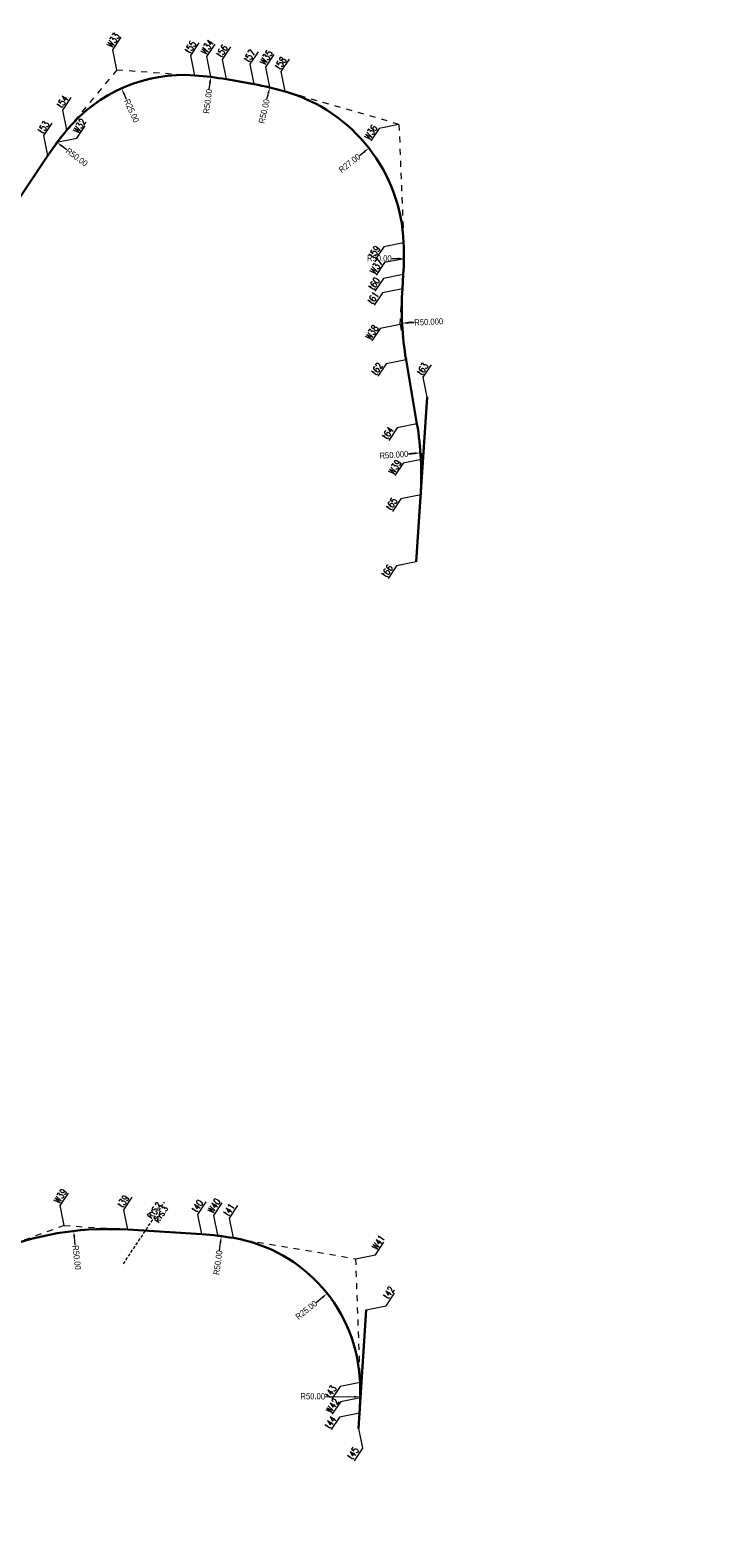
# Model space of a CAD drawing. Header units: metres. Extents: x 6603814 to 6605007, y 5739589 to 5740036.
# Tile 3 of 4: x 6604125 to 6604236, y 5739788 to 5740036. Entities that reach past the tile are written whole.
import ezdxf

# ---------------------------------------------------------------- set-up
doc = ezdxf.new("R2010")
doc.units = ezdxf.units.M
doc.header["$PDMODE"] = 33
doc.header["$PDSIZE"] = 0.2
for name, pattern in [('4002', [2, 1, -1]), ('DASHDOT', [25.4, 12.7, -6.35, 0, -6.35]), ('DASHED', [0.75, 0.5, -0.25])]:
    doc.linetypes.add(name, pattern=pattern)
for name, color, linetype, lineweight in [('Opis', 7, 'Continuous', 13), ('OSIE_TORU', 10, 'DASHDOT', 30), ('styczne łuków kołowych', 7, '4002', 9), ('wsp Osi Torów', 5, 'Continuous', 13), ('wsp wierzch', 7, 'Continuous', 20), ('wymiary', 7, 'Continuous', 18)]:
    doc.layers.add(name, color=color, linetype=linetype, lineweight=lineweight)
doc.styles.add('tabelka', font='simplex.shx')
doc.styles.add('WSP', font='txt.shx', dxfattribs={"width": 0.8})
doc.styles.add('wym500', font='arial.ttf', dxfattribs={"width": 0.9, "height": 1})
doc.dimstyles.new('500', dxfattribs={"dimtxt": 0.9, "dimasz": 1, "dimexe": 0.18, "dimexo": 0, "dimgap": 0.09, "dimtad": 0, "dimzin": 0, "dimdsep": 46, "dimtxsty": 'wym500', "dimcen": 0.25, "dimclrd": 256, "dimclre": 256, "dimclrt": 256, "dimaunit": 2, "dimadec": 7, "dimazin": 0, "dimtfac": 1, "dimtofl": 0, "dimtmove": 0, "dimatfit": 3, "dimfxl": 0.18, "dimtolj": 1, "dimtzin": 0, "dimlwd": -1, "dimlwe": -1, "dimarcsym": 0})
doc.dimstyles.new('500t', dxfattribs={"dimtxt": 1, "dimasz": 1, "dimexe": 0.18, "dimexo": 0, "dimgap": 0.09, "dimtad": 0, "dimdec": 3, "dimzin": 0, "dimdsep": 46, "dimtxsty": 'wym500', "dimcen": 0, "dimclrd": 256, "dimclre": 256, "dimclrt": 256, "dimaunit": 2, "dimadec": 4, "dimazin": 0, "dimtfac": 1, "dimtdec": 3, "dimtofl": 0, "dimtmove": 0, "dimatfit": 3, "dimfxl": 0.18, "dimtolj": 1, "dimtzin": 0, "dimlwd": -1, "dimlwe": -1, "dimarcsym": 0})

# ---------------------------------------------------------------- blocks, each defined once
blk = doc.blocks.new('*D19')
at = {"layer": 'Defpoints', "color": 0, "linetype": 'ByBlock', "transparency": 16777216}
for p in [(6604136.854823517, 5739998.945307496), (6604186.850805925, 5739998.311475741)]:
    blk.add_point(p, dxfattribs=at)
at = {"layer": 'wymiary', "linetype": 'ByBlock', "transparency": 16777216}
blk.add_line((6604184.850966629, 5739998.336829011), (6604185.850886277, 5739998.324152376), dxfattribs=at)
blk.add_solid([(6604185.85299905, 5739998.49080565), (6604185.848773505, 5739998.1574991), (6604186.850805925, 5739998.311475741)], dxfattribs=at)
at = {"layer": 'wymiary', "linetype": 'ByBlock', "transparency": 16777216, "insert": (6604182.813483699, 5739998.362659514), "char_height": 1, "attachment_point": 5, "rotation": 359.27366285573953, "style": 'wym500'}
blk.add_mtext('\\A1;R50.00', dxfattribs=at)
blk = doc.blocks.new('*D20')
at = {"layer": 'Defpoints', "color": 0, "linetype": 'ByBlock', "transparency": 16777216}
for p in [(6604164.797719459, 5740026.457473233), (6604153.453677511, 5739977.764189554)]:
    blk.add_point(p, dxfattribs=at)
at = {"layer": 'wymiary', "linetype": 'ByBlock', "transparency": 16777216}
blk.add_line((6604164.343932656, 5740024.509634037), (6604164.570826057, 5740025.483553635), dxfattribs=at)
blk.add_solid([(6604164.408506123, 5740025.521369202), (6604164.73314599, 5740025.445738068), (6604164.797719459, 5740026.457473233)], dxfattribs=at)
at = {"layer": 'wymiary', "linetype": 'ByBlock', "transparency": 16777216, "insert": (6604163.881604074, 5740022.525130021), "char_height": 1, "attachment_point": 5, "rotation": 76.88575797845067, "style": 'wym500'}
blk.add_mtext('\\A1;R50.00', dxfattribs=at)
blk = doc.blocks.new('*D21')
at = {"layer": 'Defpoints', "color": 0, "linetype": 'ByBlock', "transparency": 16777216}
for p in [(6604129.843393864, 5740017.409379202), (6604169.94661503, 5739987.547503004)]:
    blk.add_point(p, dxfattribs=at)
at = {"layer": 'wymiary', "linetype": 'ByBlock', "transparency": 16777216}
blk.add_line((6604131.447522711, 5740016.214904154), (6604130.645458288, 5740016.812141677), dxfattribs=at)
blk.add_solid([(6604130.744997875, 5740016.945819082), (6604130.545918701, 5740016.678464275), (6604129.843393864, 5740017.409379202)], dxfattribs=at)
at = {"layer": 'wymiary', "linetype": 'ByBlock', "transparency": 16777216, "insert": (6604133.081846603, 5740014.997945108), "char_height": 1, "attachment_point": 5, "rotation": 323.32769496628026, "style": 'wym500'}
blk.add_mtext('\\A1;R50.00', dxfattribs=at)
blk = doc.blocks.new('*D24')
at = {"layer": 'Defpoints', "color": 0, "linetype": 'ByBlock', "transparency": 16777216}
for p in [(6604117.386779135, 5739997.298433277), (6604163.385149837, 5739977.698691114)]:
    blk.add_point(p, dxfattribs=at)
at = {"layer": 'wymiary', "linetype": 'ByBlock', "transparency": 16777216}
blk.add_line((6604119.226713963, 5739996.51444359), (6604118.306746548, 5739996.906438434), dxfattribs=at)
blk.add_solid([(6604118.372079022, 5739997.059766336), (6604118.241414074, 5739996.753110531), (6604117.386779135, 5739997.298433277)], dxfattribs=at)
at = {"layer": 'wymiary', "linetype": 'ByBlock', "transparency": 16777216, "insert": (6604121.101282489, 5739995.715696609), "char_height": 1, "attachment_point": 5, "rotation": 336.9213185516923, "style": 'wym500'}
blk.add_mtext('\\A1;R50.00', dxfattribs=at)
blk = doc.blocks.new('*D25')
at = {"layer": 'Defpoints', "color": 0, "linetype": 'ByBlock', "transparency": 16777216}
for p in [(6604155.102609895, 5740028.1868965), (6604148.910347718, 5739978.57181925)]:
    blk.add_point(p, dxfattribs=at)
at = {"layer": 'wymiary', "linetype": 'ByBlock', "transparency": 16777216}
blk.add_line((6604154.854919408, 5740026.202293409), (6604154.978764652, 5740027.194594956), dxfattribs=at)
blk.add_solid([(6604154.813381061, 5740027.215235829), (6604155.144148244, 5740027.173954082), (6604155.102609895, 5740028.1868965)], dxfattribs=at)
at = {"layer": 'wymiary', "linetype": 'ByBlock', "transparency": 16777216, "insert": (6604154.602566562, 5740024.180333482), "char_height": 1, "attachment_point": 5, "rotation": 82.88592505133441, "style": 'wym500'}
blk.add_mtext('\\A1;R50.00', dxfattribs=at)
blk = doc.blocks.new('*D26')
at = {"layer": 'Defpoints', "color": 0, "linetype": 'ByBlock', "transparency": 16777216}
for p in [(6604181.104680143, 5740016.491351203), (6604159.83671378, 5739999.857842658)]:
    blk.add_point(p, dxfattribs=at)
at = {"layer": 'wymiary', "linetype": 'ByBlock', "transparency": 16777216}
blk.add_line((6604179.529275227, 5740015.259239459), (6604180.316977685, 5740015.875295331), dxfattribs=at)
blk.add_solid([(6604180.214301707, 5740016.006579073), (6604180.419653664, 5740015.744011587), (6604181.104680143, 5740016.491351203)], dxfattribs=at)
at = {"layer": 'wymiary', "linetype": 'ByBlock', "transparency": 16777216, "insert": (6604177.924215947, 5740014.003935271), "char_height": 1, "attachment_point": 5, "rotation": 38.02868195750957, "style": 'wym500'}
blk.add_mtext('\\A1;R27.00', dxfattribs=at)
blk = doc.blocks.new('*D27')
at = {"layer": 'Defpoints', "color": 0, "linetype": 'ByBlock', "transparency": 16777216}
for p in [(6604140.432458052, 5740026.299882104), (6604150.703909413, 5740003.507398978)]:
    blk.add_point(p, dxfattribs=at)
at = {"layer": 'wymiary', "linetype": 'ByBlock', "transparency": 16777216}
blk.add_line((6604141.254174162, 5740024.476483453), (6604140.843316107, 5740025.388182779), dxfattribs=at)
blk.add_solid([(6604140.995265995, 5740025.456659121), (6604140.69136622, 5740025.319706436), (6604140.432458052, 5740026.299882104)], dxfattribs=at)
at = {"layer": 'wymiary', "linetype": 'ByBlock', "transparency": 16777216, "insert": (6604142.091357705, 5740022.618762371), "char_height": 1, "attachment_point": 5, "rotation": 294.2587478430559, "style": 'wym500'}
blk.add_mtext('\\A1;R25.00', dxfattribs=at)
blk = doc.blocks.new('Wsp-pg50(s)')
for p, q in [((2.182787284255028e-09, -2.182787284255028e-09), (315.0000000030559, 314.9999999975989)), ((315.0000000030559, 314.9999999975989), (645.0000000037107, 314.9999999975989))]:
    blk.add_line(p, q)
at = {"style": 'WSP', "width": 0.8}
blk.add_attdef('WSP', (330.0000000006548, 351.6439682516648), '', height=150, dxfattribs=at)
blk = doc.blocks.new('*D188')
at = {"transparency": 16777216}
blk.add_line((6604188.547516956, 5739987.805047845), (6604187.548678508, 5739987.756863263), dxfattribs=at)
at = {"lineweight": 30, "transparency": 16777216}
blk.add_solid([(6604187.540647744, 5739987.923336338), (6604187.556709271, 5739987.590390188), (6604186.549840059, 5739987.708678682)], dxfattribs=at)
at = {"layer": 'Defpoints', "color": 0, "lineweight": 30, "transparency": 16777216}
for p in [(6604236.491762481, 5739990.117907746), (6604186.549840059, 5739987.708678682)]:
    blk.add_point(p, dxfattribs=at)
at = {"lineweight": 30, "transparency": 16777216, "insert": (6604190.932015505, 5739987.920077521), "char_height": 1, "attachment_point": 5, "rotation": 2.7618425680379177, "style": 'wym500'}
blk.add_mtext('\\A1;R50.000', dxfattribs=at)
blk = doc.blocks.new('*D189')
at = {"transparency": 16777216}
blk.add_line((6604187.593183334, 5739966.236272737), (6604188.590524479, 5739966.30914688), dxfattribs=at)
at = {"lineweight": 30, "transparency": 16777216}
blk.add_solid([(6604188.578378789, 5739966.475370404), (6604188.602670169, 5739966.142923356), (6604189.587865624, 5739966.382021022)], dxfattribs=at)
at = {"layer": 'Defpoints', "color": 0, "lineweight": 30, "transparency": 16777216}
for p in [(6604189.587865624, 5739966.382021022), (6604139.720808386, 5739962.738313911)]:
    blk.add_point(p, dxfattribs=at)
at = {"lineweight": 30, "transparency": 16777216, "insert": (6604185.212259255, 5739966.062302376), "char_height": 1, "attachment_point": 5, "rotation": 4.179085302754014, "style": 'wym500'}
blk.add_mtext('\\A1;R50.000', dxfattribs=at)
blk = doc.blocks.new('*D191')
at = {"layer": 'Defpoints', "color": 0, "linetype": 'ByBlock', "lineweight": 30, "transparency": 16777216}
for p in [(6604132.56524384, 5739838.465048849), (6604138.287312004, 5739788.793548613)]:
    blk.add_point(p, dxfattribs=at)
at = {"layer": 'wymiary', "linetype": 'ByBlock', "transparency": 16777216}
blk.add_line((6604132.83413811, 5739836.130861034), (6604132.679685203, 5739837.471618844), dxfattribs=at)
at = {"layer": 'wymiary', "linetype": 'ByBlock', "lineweight": 30, "transparency": 16777216}
blk.add_solid([(6604132.845256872, 5739837.490692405), (6604132.514113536, 5739837.452545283), (6604132.56524384, 5739838.465048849)], dxfattribs=at)
at = {"layer": 'wymiary', "linetype": 'ByBlock', "transparency": 16777216, "insert": (6604133.067329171, 5739834.106601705), "char_height": 1, "attachment_point": 5, "rotation": 276.5714047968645, "style": 'wym500'}
blk.add_mtext('\\A1;R50.00', dxfattribs=at)
blk = doc.blocks.new('*D192')
at = {"layer": 'Defpoints', "color": 0, "linetype": 'ByBlock', "lineweight": 30, "transparency": 16777216}
for p in [(6604156.83674334, 5739837.612362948), (6604150.471236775, 5739788.019214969)]:
    blk.add_point(p, dxfattribs=at)
at = {"layer": 'wymiary', "linetype": 'ByBlock', "transparency": 16777216}
blk.add_line((6604156.537612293, 5739835.281857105), (6604156.709433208, 5739836.620499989), dxfattribs=at)
at = {"layer": 'wymiary', "linetype": 'ByBlock', "lineweight": 30, "transparency": 16777216}
blk.add_solid([(6604156.544122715, 5739836.641718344), (6604156.874743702, 5739836.599281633), (6604156.83674334, 5739837.612362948)], dxfattribs=at)
at = {"layer": 'wymiary', "linetype": 'ByBlock', "transparency": 16777216, "insert": (6604156.278199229, 5739833.260790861), "char_height": 1, "attachment_point": 5, "rotation": 82.68581740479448, "style": 'wym500'}
blk.add_mtext('\\A1;R50.00', dxfattribs=at)
blk = doc.blocks.new('*D193')
at = {"layer": 'Defpoints', "color": 0, "linetype": 'ByBlock', "lineweight": 30, "transparency": 16777216}
for p in [(6604174.255366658, 5739828.186459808), (6604154.656144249, 5739812.666457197)]:
    blk.add_point(p, dxfattribs=at)
at = {"layer": 'wymiary', "linetype": 'ByBlock', "transparency": 16777216}
blk.add_line((6604172.413333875, 5739826.72781247), (6604173.471397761, 5739827.565659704), dxfattribs=at)
at = {"layer": 'wymiary', "linetype": 'ByBlock', "lineweight": 30, "transparency": 16777216}
blk.add_solid([(6604173.367931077, 5739827.696321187), (6604173.574864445, 5739827.434998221), (6604174.255366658, 5739828.186459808)], dxfattribs=at)
at = {"layer": 'wymiary', "linetype": 'ByBlock', "transparency": 16777216, "insert": (6604170.815882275, 5739825.462841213), "char_height": 1, "attachment_point": 5, "rotation": 38.3745859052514, "style": 'wym500'}
blk.add_mtext('\\A1;R25.00', dxfattribs=at)
blk = doc.blocks.new('*D194')
at = {"layer": 'Defpoints', "color": 0, "linetype": 'ByBlock', "lineweight": 30, "transparency": 16777216}
for p in [(6604129.672421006, 5739811.764474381), (6604179.669198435, 5739811.196806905)]:
    blk.add_point(p, dxfattribs=at)
at = {"layer": 'wymiary', "linetype": 'ByBlock', "transparency": 16777216}
blk.add_line((6604173.907641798, 5739811.262224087), (6604178.669262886, 5739811.208160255), dxfattribs=at)
at = {"layer": 'wymiary', "linetype": 'ByBlock', "lineweight": 30, "transparency": 16777216}
blk.add_solid([(6604178.671155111, 5739811.37481618), (6604178.667370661, 5739811.04150433), (6604179.669198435, 5739811.196806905)], dxfattribs=at)
at = {"layer": 'wymiary', "linetype": 'ByBlock', "transparency": 16777216, "insert": (6604171.87012647, 5739811.285358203), "char_height": 1, "attachment_point": 5, "rotation": 359.34948701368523, "style": 'wym500'}
blk.add_mtext('\\A1;R50.00', dxfattribs=at)

msp = doc.modelspace()

# ---------------------------------------------------------------- linework, layer by layer
at = {"layer": 'Opis', "color": 251, "linetype": 'DASHED', "lineweight": 13}
msp.add_line((6604140.732808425, 5739833.051546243), (6604147.500078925, 5739843.209273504), dxfattribs=at)
at = {"layer": 'OSIE_TORU', "linetype": 'ByBlock', "ltscale": 0.1}
msp.add_line((6604190.660274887, 5739975.535856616), (6604188.896764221, 5739948.459772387), dxfattribs=at)
at = {"layer": 'OSIE_TORU', "linetype": 'ByBlock', "ltscale": 0.1, "flags": 128}
for points in [[(6604189.615091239, 5739959.488615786, 0.05863637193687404), (6604189.006483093, 5739971.159849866), (6604187.206087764, 5739981.696371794, -0.05863637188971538), (6604186.597479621, 5739993.367605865), (6604186.749106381, 5739995.695609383, 0.02618740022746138), (6604186.815454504, 5740000.929079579, 0.3230494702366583), (6604167.330581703, 5740025.797039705, 0.0261859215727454), (6604162.233762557, 5740026.984442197), (6604157.690776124, 5740027.794822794, 0.02618592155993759), (6604152.497471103, 5740028.442978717, 0.242118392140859), (6604131.461203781, 5740019.467294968, 0.02618592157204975), (6604128.335504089, 5740015.269614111)], [(6604026.696908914, 5739853.691195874, 0.07955732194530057), (6604033.272579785, 5739868.070366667, -0.079557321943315), (6604039.848250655, 5739882.449537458), (6604128.335626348, 5740015.269797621)], [(6604179.567080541, 5739808.52056469, 0.02525810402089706), (6604179.63986749, 5739813.568440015, 0.355572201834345), (6604158.841051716, 5739837.313699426, 0.02618592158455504), (6604153.642524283, 5739837.918542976), (6604141.458599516, 5739838.692876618, 0.1037350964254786), (6604121.142741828, 5739835.762301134, -0.1037350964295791), (6604100.826884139, 5739832.831725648), (6603984.282068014, 5739840.238581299)]]:
    msp.add_lwpolyline(points, format="xyb", dxfattribs=at)
msp.add_lwpolyline([(6604179.404563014, 5739806.019553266), (6604180.6725, 5739825.523)], dxfattribs=at)
at = {"layer": 'styczne łuków kołowych'}
for p, q in [((6604139.670831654, 5740029.365570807), (6604131.461203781, 5740019.467294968)), ((6604139.670831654, 5740029.365570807), (6604152.497471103, 5740028.442978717)), ((6604155.11110784, 5740028.254985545), (6604152.497471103, 5740028.442978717)), ((6604155.11110784, 5740028.254985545), (6604157.690776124, 5740027.794822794)), ((6604164.813215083, 5740026.524310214), (6604162.233762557, 5740026.984442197)), ((6604164.813215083, 5740026.524310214), (6604167.330581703, 5740025.797039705)), ((6604186.042682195, 5740020.391089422), (6604167.330581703, 5740025.797039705)), ((6604129.788358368, 5740017.450360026), (6604131.461203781, 5740019.467294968)), ((6604186.042682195, 5740020.391089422), (6604186.815454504, 5740000.929079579)), ((6604128.335504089, 5740015.269614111), (6604129.788358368, 5740017.450360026)), ((6604186.919425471, 5739998.310605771), (6604186.815454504, 5740000.929079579)), ((6604186.919425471, 5739998.310605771), (6604186.749106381, 5739995.695609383)), ((6604186.215063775, 5739987.496179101), (6604186.597479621, 5739993.367605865)), ((6604186.215063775, 5739987.496179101), (6604187.206087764, 5739981.696371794)), ((6604189.997507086, 5739965.36004253), (6604189.006483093, 5739971.159849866)), ((6604189.997507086, 5739965.36004253), (6604189.615091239, 5739959.488615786)), ((6604130.99336017, 5739839.357981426), (6604121.142741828, 5739835.762301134)), ((6604130.99336017, 5739839.357981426), (6604141.458599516, 5739838.692876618)), ((6604153.642524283, 5739837.918542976), (6604156.257637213, 5739837.752342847)), ((6604158.841051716, 5739837.313699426), (6604156.257637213, 5739837.752342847)), ((6604158.841051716, 5739837.313699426), (6604178.905591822, 5739833.90689865)), ((6604178.905591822, 5739833.90689865), (6604179.63986749, 5739813.568440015)), ((6604179.731055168, 5739811.042662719), (6604179.63986749, 5739813.568440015)), ((6604179.731055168, 5739811.042662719), (6604179.567080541, 5739808.52056469))]:
    msp.add_line(p, q, dxfattribs=at)

# ---------------------------------------------------------------- block references
at = {"layer": 'wsp Osi Torów', "color": 1, "xscale": 0.00750000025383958, "yscale": 0.00750000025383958, "zscale": 0.00750000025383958, "rotation": 56.32769498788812}
for p, values in [((6604152.497471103, 5740028.442978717), {'WSP': 't55'}), ((6604157.690776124, 5740027.794822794), {'WSP': 't56'}), ((6604162.233762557, 5740026.984442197), {'WSP': 't57'}), ((6604167.330581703, 5740025.797039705), {'WSP': 't58'}), ((6604131.461203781, 5740019.467294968), {'WSP': 't54'}), ((6604128.335504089, 5740015.269614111), {'WSP': 't53'}), ((6604190.660274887, 5739975.535856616), {'WSP': 't63'}), ((6604141.458599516, 5739838.692876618), {'WSP': 't39'}), ((6604153.642524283, 5739837.918542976), {'WSP': 't40'}), ((6604158.841051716, 5739837.313699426), {'WSP': 't41'})]:
    msp.add_blockref('Wsp-pg50(s)', p, dxfattribs=at).add_auto_attribs(values)
at = {"layer": 'wsp Osi Torów', "color": 1}
ref = msp.add_blockref('Wsp-pg50(s)', (6604186.815454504, 5740000.929079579), dxfattribs=dict(at, xscale=-0.00750000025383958, yscale=0.007500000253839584, zscale=0.007500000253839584, rotation=56.32769498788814))
ref.add_attrib('WSP', 't59', (6604181.945373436, 5739998.296804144), dxfattribs={"layer": '0', "height": 1.124999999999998, "rotation": 56.32769440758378, "style": 'WSP', "width": 0.8})
ref = msp.add_blockref('Wsp-pg50(s)', (6604186.749106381, 5739995.695609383), dxfattribs=dict(at, xscale=-0.00750000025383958, yscale=0.007500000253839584, zscale=0.007500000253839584, rotation=56.32769498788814))
ref.add_attrib('WSP', 't60', (6604181.879025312, 5739993.063333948), dxfattribs={"layer": '0', "height": 1.124999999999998, "rotation": 56.32769440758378, "style": 'WSP', "width": 0.8})
ref = msp.add_blockref('Wsp-pg50(s)', (6604186.597479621, 5739993.367605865), dxfattribs=dict(at, xscale=-0.00750000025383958, yscale=0.007500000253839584, zscale=0.007500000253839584, rotation=56.32769498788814))
ref.add_attrib('WSP', 't61', (6604181.727398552, 5739990.73533043), dxfattribs={"layer": '0', "height": 1.124999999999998, "rotation": 56.32769440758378, "style": 'WSP', "width": 0.8})
ref = msp.add_blockref('Wsp-pg50(s)', (6604187.206087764, 5739981.696371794), dxfattribs=dict(at, xscale=-0.00750000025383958, yscale=0.007500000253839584, zscale=0.007500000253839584, rotation=56.32769498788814))
ref.add_attrib('WSP', 't62', (6604182.336006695, 5739979.064096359), dxfattribs={"layer": '0', "height": 1.124999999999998, "rotation": 56.32769440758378, "style": 'WSP', "width": 0.8})
ref = msp.add_blockref('Wsp-pg50(s)', (6604189.006483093, 5739971.159849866), dxfattribs=dict(at, xscale=-0.00750000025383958, yscale=0.007500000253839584, zscale=0.007500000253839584, rotation=56.32769498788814))
ref.add_attrib('WSP', 't64', (6604184.136402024, 5739968.527574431), dxfattribs={"layer": '0', "height": 1.124999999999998, "rotation": 56.32769440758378, "style": 'WSP', "width": 0.8})
ref = msp.add_blockref('Wsp-pg50(s)', (6604189.615091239, 5739959.488615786), dxfattribs=dict(at, xscale=-0.00750000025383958, yscale=0.007500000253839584, zscale=0.007500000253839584, rotation=56.32769498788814))
ref.add_attrib('WSP', 't65', (6604184.74501017, 5739956.856340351), dxfattribs={"layer": '0', "height": 1.124999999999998, "rotation": 56.32769440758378, "style": 'WSP', "width": 0.8})
ref = msp.add_blockref('Wsp-pg50(s)', (6604188.896764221, 5739948.459772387), dxfattribs=dict(at, xscale=-0.00750000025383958, yscale=0.007500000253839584, zscale=0.007500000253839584, rotation=56.32769498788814))
ref.add_attrib('WSP', 't66', (6604184.026683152, 5739945.827496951), dxfattribs={"layer": '0', "height": 1.124999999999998, "rotation": 56.32769440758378, "style": 'WSP', "width": 0.8})
ref = msp.add_blockref('Wsp-pg50(s)', (6604180.6725, 5739825.523), dxfattribs=dict(at, xscale=-0.007500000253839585, yscale=0.007500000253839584, zscale=0.007500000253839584, rotation=236.327694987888))
ref.add_attrib('WSP', 't42', (6604184.269483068, 5739827.201034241), dxfattribs={"layer": '0', "height": 1.124999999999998, "rotation": 56.32769440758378, "style": 'WSP', "width": 0.8})
ref = msp.add_blockref('Wsp-pg50(s)', (6604179.63986749, 5739813.568440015), dxfattribs=dict(at, xscale=-0.00750000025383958, yscale=0.007500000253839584, zscale=0.007500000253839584, rotation=56.32769498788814))
ref.add_attrib('WSP', 't43', (6604174.769786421, 5739810.93616458), dxfattribs={"layer": '0', "height": 1.124999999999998, "rotation": 56.32769440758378, "style": 'WSP', "width": 0.8})
ref = msp.add_blockref('Wsp-pg50(s)', (6604179.567080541, 5739808.52056469), dxfattribs=dict(at, xscale=-0.00750000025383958, yscale=0.007500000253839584, zscale=0.007500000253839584, rotation=56.32769498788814))
ref.add_attrib('WSP', 't44', (6604174.696999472, 5739805.888289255), dxfattribs={"layer": '0', "height": 1.124999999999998, "rotation": 56.32769440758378, "style": 'WSP', "width": 0.8})
ref = msp.add_blockref('Wsp-pg50(s)', (6604179.404563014, 5739806.019553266), dxfattribs=dict(at, xscale=0.007500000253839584, yscale=0.007500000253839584, zscale=0.007500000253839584, rotation=236.327694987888))
ref.add_attrib('WSP', 't45', (6604178.409858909, 5739800.805428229), dxfattribs={"layer": '0', "height": 1.124999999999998, "rotation": 56.32769554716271, "style": 'WSP', "width": 0.8})
at = {"layer": 'wsp wierzch', "rotation": 56.32769499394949}
for p, xscale, yscale, zscale, values in [((6604139.670831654, 5740029.365570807), 0.007500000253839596, 0.007500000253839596, 0.007500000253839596, {'WSP': 'W33'}), ((6604155.11110784, 5740028.254985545), 0.007500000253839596, 0.007500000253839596, 0.007500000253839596, {'WSP': 'W34'}), ((6604164.813215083, 5740026.524310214), 0.007500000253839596, 0.007500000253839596, 0.007500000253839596, {'WSP': 'W35'}), ((6604130.99336017, 5739839.357981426), 0.007500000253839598, 0.007500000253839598, 0.007500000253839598, {'WSP': 'W39'}), ((6604156.257637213, 5739837.752342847), 0.007500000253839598, 0.007500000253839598, 0.007500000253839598, {'WSP': 'W40'})]:
    msp.add_blockref('Wsp-pg50(s)', p, dxfattribs=dict(at, xscale=xscale, yscale=yscale, zscale=zscale)).add_auto_attribs(values)
at = {"layer": 'wsp wierzch'}
ref = msp.add_blockref('Wsp-pg50(s)', (6604129.788358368, 5740017.450360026), dxfattribs=dict(at, xscale=-0.007500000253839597, yscale=0.007500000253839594, zscale=0.007500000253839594, rotation=236.3276949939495))
ref.add_attrib('WSP', 'W32', (6604133.310713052, 5740018.802686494), dxfattribs={"layer": '0', "height": 1.124999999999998, "rotation": 56.32769440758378, "style": 'WSP', "width": 0.8})
ref = msp.add_blockref('Wsp-pg50(s)', (6604186.042682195, 5740020.391089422), dxfattribs=dict(at, xscale=-0.007500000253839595, yscale=0.007500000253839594, zscale=0.007500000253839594, rotation=56.32769499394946))
ref.add_attrib('WSP', 'W36', (6604181.201209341, 5740017.754700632), dxfattribs={"layer": '0', "height": 1.124999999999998, "rotation": 56.32769440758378, "style": 'WSP', "width": 0.8})
ref = msp.add_blockref('Wsp-pg50(s)', (6604186.919425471, 5739998.310605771), dxfattribs=dict(at, xscale=-0.007500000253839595, yscale=0.007500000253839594, zscale=0.007500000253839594, rotation=56.32769499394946))
ref.add_attrib('WSP', 'W37', (6604182.077952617, 5739995.674216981), dxfattribs={"layer": '0', "height": 1.124999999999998, "rotation": 56.32769440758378, "style": 'WSP', "width": 0.8})
ref = msp.add_blockref('Wsp-pg50(s)', (6604186.215063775, 5739987.496179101), dxfattribs=dict(at, xscale=-0.007500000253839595, yscale=0.007500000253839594, zscale=0.007500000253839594, rotation=56.32769499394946))
ref.add_attrib('WSP', 'W38', (6604181.373590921, 5739984.859790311), dxfattribs={"layer": '0', "height": 1.124999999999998, "rotation": 56.32769440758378, "style": 'WSP', "width": 0.8})
ref = msp.add_blockref('Wsp-pg50(s)', (6604189.997507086, 5739965.36004253), dxfattribs=dict(at, xscale=-0.007500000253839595, yscale=0.007500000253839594, zscale=0.007500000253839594, rotation=56.32769499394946))
ref.add_attrib('WSP', 'W39', (6604185.156034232, 5739962.72365374), dxfattribs={"layer": '0', "height": 1.124999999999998, "rotation": 56.32769440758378, "style": 'WSP', "width": 0.8})
ref = msp.add_blockref('Wsp-pg50(s)', (6604178.905591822, 5739833.90689865), dxfattribs=dict(at, xscale=-0.007500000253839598, yscale=0.007500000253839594, zscale=0.007500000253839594, rotation=236.3276949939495))
ref.add_attrib('WSP', 'W41', (6604182.427946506, 5739835.259225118), dxfattribs={"layer": '0', "height": 1.124999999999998, "rotation": 56.32769440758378, "style": 'WSP', "width": 0.8})
ref = msp.add_blockref('Wsp-pg50(s)', (6604179.731055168, 5739811.042662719), dxfattribs=dict(at, xscale=-0.007500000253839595, yscale=0.007500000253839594, zscale=0.007500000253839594, rotation=56.32769499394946))
ref.add_attrib('WSP', 'W42', (6604174.889582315, 5739808.406273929), dxfattribs={"layer": '0', "height": 1.124999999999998, "rotation": 56.32769440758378, "style": 'WSP', "width": 0.8})

# ---------------------------------------------------------------- texts
at = {"layer": 'wsp wierzch', "lineweight": 18, "ltscale": 5, "style": 'tabelka', "width": 0.75}
for s, p in [('RYS.2', (6604145.358363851, 5739840.486326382)), ('RYS.3', (6604146.556331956, 5739839.77779565))]:
    msp.add_text(s, height=0.85, rotation=56.7, dxfattribs=at).set_placement(p)

# ---------------------------------------------------------------- dimensions: what is measured, and where the dimension line sits
at = {"color": 3, "lineweight": 30}
for center, mpoint, picture, middle in [((6604236.491762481, 5739990.117907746), (6604186.549840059, 5739987.708678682), '*D188', (6604190.932015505, 5739987.920077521)), ((6604139.720808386, 5739962.738313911), (6604189.587865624, 5739966.382021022), '*D189', (6604185.212259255, 5739966.062302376))]:
    dim = msp.add_radius_dim(center=center, mpoint=mpoint, dimstyle='500t', override={"dimarcsym": 1}, dxfattribs=at)
    dim.commit()
    dim.dimension.update_dxf_attribs({"geometry": picture, "text_midpoint": middle, "dimtype": 164})
at = {"layer": 'wymiary', "linetype": 'ByBlock'}
for center, mpoint, picture, middle in [((6604150.703909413, 5740003.507398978), (6604140.432458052, 5740026.299882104), '*D27', (6604142.091357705, 5740022.618762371)), ((6604148.910347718, 5739978.57181925), (6604155.102609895, 5740028.1868965), '*D25', (6604154.602566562, 5740024.180333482)), ((6604153.453677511, 5739977.764189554), (6604164.797719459, 5740026.457473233), '*D20', (6604163.881604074, 5740022.525130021)), ((6604169.94661503, 5739987.547503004), (6604129.843393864, 5740017.409379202), '*D21', (6604133.081846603, 5740014.997945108)), ((6604159.83671378, 5739999.857842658), (6604181.104680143, 5740016.491351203), '*D26', (6604177.924215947, 5740014.003935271)), ((6604136.854823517, 5739998.945307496), (6604186.850805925, 5739998.311475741), '*D19', (6604182.813483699, 5739998.362659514)), ((6604163.385149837, 5739977.698691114), (6604117.386779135, 5739997.298433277), '*D24', (6604121.101282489, 5739995.715696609)), ((6604138.287312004, 5739788.793548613), (6604132.56524384, 5739838.465048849), '*D191', (6604133.067329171, 5739834.106601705)), ((6604150.471236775, 5739788.019214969), (6604156.83674334, 5739837.612362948), '*D192', (6604156.278199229, 5739833.260790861)), ((6604154.656144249, 5739812.666457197), (6604174.255366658, 5739828.186459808), '*D193', (6604170.815882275, 5739825.462841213)), ((6604129.672421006, 5739811.764474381), (6604179.669198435, 5739811.196806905), '*D194', (6604171.87012647, 5739811.285358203))]:
    dim = msp.add_radius_dim(center=center, mpoint=mpoint, dimstyle='500', dxfattribs=at)
    dim.commit()
    dim.dimension.update_dxf_attribs({"geometry": picture, "text_midpoint": middle, "dimtype": 164})

doc.saveas('drawing.dxf')
